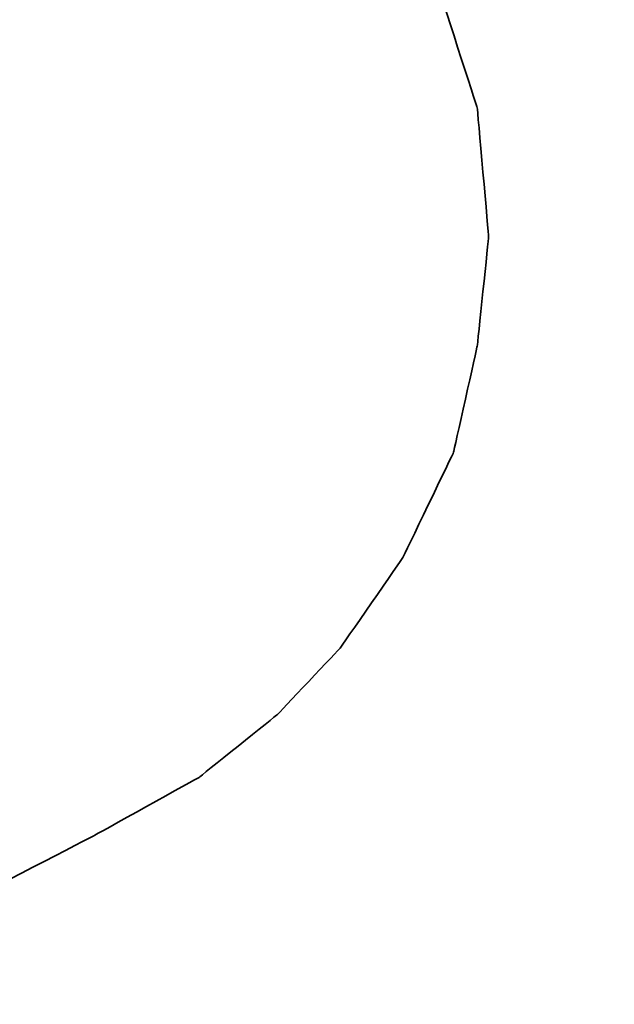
# Model space of a CAD drawing. Header units: inches. Extents: x 32 to 234, y 65 to 170.
# Tile 33 of 49: x 191.411 to 191.876, y 125.08 to 125.849. Entities that reach past the tile are written whole.
import ezdxf

# ---------------------------------------------------------------- set-up
doc = ezdxf.new("R2010")
doc.units = ezdxf.units.IN
doc.layers.add('DIM', color=4, linetype='Continuous')
doc.layers.add('layer 1', color=7, linetype='Continuous')

# ---------------------------------------------------------------- blocks, each defined once
blk = doc.blocks.new('TBI MOTION logo(完整正式版)')
at = {"layer": 'layer 1', "color": 22, "lineweight": 35}
blk.add_open_spline([(-64.65375, -6.863749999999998), (-64.65375, -6.863749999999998), (-64.84375, -7.296249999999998), (-64.84375, -7.296249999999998), (-64.84375, -7.296249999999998), (-64.84375, -7.296249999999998), (-64.86875, -7.34375), (-64.86875, -7.34375), (-64.86875, -7.34375), (-64.86875, -7.34375), (-64.86875, -7.36875), (-64.86875, -7.36875), (-64.86875, -7.36875), (-64.86875, -7.36875), (-65.15375, -7.653749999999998), (-65.15375, -7.653749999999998), (-65.15375, -7.653749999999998), (-65.15375, -7.653749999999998), (-65.17875, -7.653749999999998), (-65.17875, -7.653749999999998), (-65.17875, -7.653749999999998), (-65.17875, -7.653749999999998), (-65.20375, -7.678749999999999), (-65.20375, -7.678749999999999), (-65.20375, -7.678749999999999), (-65.20375, -7.678749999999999), (-65.58875, -7.871249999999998), (-65.58875, -7.871249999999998), (-65.58875, -7.871249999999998), (-65.58875, -7.871249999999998), (-65.63375, -7.871249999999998), (-65.63375, -7.871249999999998), (-65.63375, -7.871249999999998), (-65.63375, -7.871249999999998), (-65.65875, -7.893749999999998), (-65.65875, -7.893749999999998), (-65.65875, -7.893749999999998), (-65.65875, -7.893749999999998), (-66.09375, -7.943749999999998), (-66.09375, -7.943749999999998), (-66.09375, -7.943749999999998), (-66.09375, -7.943749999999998), (-66.11375, -7.943749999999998), (-66.11375, -7.943749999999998), (-66.11375, -7.943749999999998), (-66.11375, -7.943749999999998), (-66.16375, -7.943749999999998), (-66.16375, -7.943749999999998), (-66.16375, -7.943749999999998), (-66.16375, -7.943749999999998), (-66.30875, -7.943749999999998), (-66.30875, -7.943749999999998), (-66.30875, -7.943749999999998), (-66.30875, -7.943749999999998), (-66.69375, -7.943749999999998), (-66.69375, -7.943749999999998), (-66.69375, -7.943749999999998), (-66.69375, -7.943749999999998), (-67.07375, -7.943749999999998), (-67.07375, -7.943749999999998), (-67.07375, -7.943749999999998), (-67.07375, -7.943749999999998), (-67.12375, -7.943749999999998), (-67.12375, -7.943749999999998), (-67.12375, -7.943749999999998), (-67.12375, -7.943749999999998), (-67.12375, -7.966249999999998), (-67.12375, -7.966249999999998), (-67.12375, -7.966249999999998), (-67.12375, -7.966249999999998), (-67.14875, -7.991249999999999), (-67.14875, -7.991249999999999), (-67.14875, -7.991249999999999), (-67.14875, -7.991249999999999), (-67.24375, -8.34875), (-67.24375, -8.34875), (-67.24375, -8.34875), (-67.24375, -8.34875), (-67.31374999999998, -8.68625), (-67.31374999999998, -8.68625), (-67.31374999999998, -8.68625), (-67.31374999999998, -8.68625), (-67.26874999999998, -8.68625), (-67.26874999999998, -8.68625), (-67.26874999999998, -8.68625), (-67.26874999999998, -8.68625), (-67.07375, -8.68625), (-67.07375, -8.68625), (-67.07375, -8.68625), (-67.07375, -8.68625), (-66.54875, -8.68625), (-66.54875, -8.68625), (-66.54875, -8.68625), (-66.54875, -8.68625), (-65.82625, -8.68625), (-65.82625, -8.68625), (-65.82625, -8.68625), (-65.82625, -8.68625), (-65.01375, -8.68625), (-65.01375, -8.68625), (-65.01375, -8.68625), (-65.01375, -8.68625), (-64.05375, -8.68625), (-64.05375, -8.68625), (-64.05375, -8.68625), (-64.05375, -8.68625), (-62.08375, -8.68625), (-62.08375, -8.68625), (-62.08375, -8.68625), (-62.08375, -8.68625), (-60.06875, -8.68625), (-60.06875, -8.68625), (-60.06875, -8.68625), (-60.06875, -8.68625), (-59.10875, -8.68625), (-59.10875, -8.68625), (-59.10875, -8.68625), (-59.10875, -8.68625), (-58.29375, -8.68625), (-58.29375, -8.68625), (-58.29375, -8.68625), (-58.29375, -8.68625), (-57.57374999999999, -8.68625), (-57.57374999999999, -8.68625), (-57.57374999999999, -8.68625), (-57.57374999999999, -8.68625), (-57.04875, -8.68625), (-57.04875, -8.68625), (-57.04875, -8.68625), (-57.04875, -8.68625), (-56.85375, -8.68625), (-56.85375, -8.68625), (-56.85375, -8.68625), (-56.85375, -8.68625), (-56.70875, -8.68625), (-56.70875, -8.68625), (-56.70875, -8.68625), (-56.70875, -8.68625), (-56.61375, -8.68625), (-56.61375, -8.68625), (-56.61375, -8.68625), (-56.61375, -8.68625), (-56.56875, -8.68625), (-56.56875, -8.68625), (-56.56875, -8.68625), (-56.56875, -8.68625), (-55.65375, -8.638749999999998), (-55.65375, -8.638749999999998), (-55.65375, -8.638749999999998), (-55.65375, -8.638749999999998), (-54.76874999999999, -8.51875), (-54.76874999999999, -8.51875), (-54.76874999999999, -8.51875), (-54.76874999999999, -8.51875), (-53.90375, -8.30375), (-53.90375, -8.30375), (-53.90375, -8.30375), (-53.90375, -8.30375), (-53.08875, -8.03875), (-53.08875, -8.03875), (-53.08875, -8.03875), (-53.08875, -8.03875), (-52.34375, -7.653749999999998), (-52.34375, -7.653749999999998), (-52.34375, -7.653749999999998), (-52.34375, -7.653749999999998), (-51.69875, -7.296249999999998), (-51.69875, -7.296249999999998), (-51.69875, -7.296249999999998), (-51.69875, -7.296249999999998), (-51.21875, -6.911249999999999), (-51.21875, -6.911249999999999), (-51.21875, -6.911249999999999), (-51.21875, -6.911249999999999), (-50.83375, -6.50375), (-50.83375, -6.50375), (-50.83375, -6.50375), (-50.83375, -6.50375), (-50.44875, -5.94875), (-50.44875, -5.94875), (-50.44875, -5.94875), (-50.44875, -5.94875), (-50.13875, -5.303749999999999), (-50.13875, -5.303749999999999), (-50.13875, -5.303749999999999), (-50.13875, -5.303749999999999), (-49.99375, -4.653749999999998), (-49.99375, -4.653749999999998), (-49.99375, -4.653749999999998), (-49.99375, -4.653749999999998), (-49.92375, -3.98375), (-49.92375, -3.98375), (-49.92375, -3.98375), (-49.92375, -3.98375), (-49.99375, -3.19374), (-49.99375, -3.19374), (-49.99375, -3.19374), (-49.99375, -3.19374), (-50.23374, -2.44874), (-50.23374, -2.44874), (-50.23374, -2.44874), (-50.23374, -2.44874), (-50.59375, -1.87374), (-50.59375, -1.87374), (-50.59375, -1.87374), (-50.59375, -1.87374), (-51.09875, -1.31874), (-51.09875, -1.31874), (-51.09875, -1.31874), (-51.09875, -1.31874), (-51.74375, -0.81875), (-51.74375, -0.81875), (-51.74375, -0.81875), (-51.74375, -0.81875), (-52.53875, -0.48125), (-52.53875, -0.48125), (-52.53875, -0.48125), (-52.53875, -0.48125), (-53.47375, -0.21875), (-53.47375, -0.21875), (-53.47375, -0.21875), (-53.47375, -0.21875), (-54.52875, -0.04874), (-54.52875, -0.04874), (-54.52875, -0.04874), (-54.52875, -0.04874), (-55.65375, 0.12125), (-55.65375, 0.12125), (-55.65375, 0.12125), (-55.65375, 0.12125), (-54.50375, 0.28624), (-54.50375, 0.28624), (-54.50375, 0.28624), (-54.50375, 0.28624), (-53.83375, 0.38124), (-53.83375, 0.38124), (-53.83375, 0.38124), (-53.83375, 0.38124), (-53.18375, 0.50125), (-53.18375, 0.50125), (-53.18375, 0.50125), (-53.18375, 0.50125), (-52.55875, 0.6687400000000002), (-52.55875, 0.6687400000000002), (-52.55875, 0.6687400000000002), (-52.55875, 0.6687400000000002), (-52.03375, 0.86124), (-52.03375, 0.86124), (-52.03375, 0.86124), (-52.03375, 0.86124), (-51.50374, 1.031239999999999), (-51.50374, 1.031239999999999), (-51.50374, 1.031239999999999), (-51.50374, 1.031239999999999), (-51.09875, 1.271249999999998), (-51.09875, 1.271249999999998), (-51.09875, 1.271249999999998), (-51.09875, 1.271249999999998), (-50.71374999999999, 1.48624), (-50.71374999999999, 1.48624), (-50.71374999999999, 1.48624), (-50.71374999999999, 1.48624), (-50.37625, 1.77625), (-50.37625, 1.77625), (-50.37625, 1.77625), (-50.37625, 1.77625), (-49.82375, 2.37625), (-49.82375, 2.37625), (-49.82375, 2.37625), (-49.82375, 2.37625), (-49.41875, 2.996249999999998), (-49.41875, 2.996249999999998), (-49.41875, 2.996249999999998), (-49.41875, 2.996249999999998), (-49.22375, 3.766249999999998), (-49.22375, 3.766249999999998), (-49.22375, 3.766249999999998), (-49.22375, 3.766249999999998), (-49.15375, 4.50874), (-49.15375, 4.50874), (-49.15375, 4.50874), (-49.15375, 4.50874), (-49.20374999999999, 5.251249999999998), (-49.20374999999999, 5.251249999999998), (-49.20374999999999, 5.251249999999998), (-49.20374999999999, 5.251249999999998), (-49.41875, 5.926249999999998), (-49.41875, 5.926249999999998), (-49.41875, 5.926249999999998), (-49.41875, 5.926249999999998), (-49.77875, 6.47625), (-49.77875, 6.47625), (-49.77875, 6.47625), (-49.77875, 6.47625), (-50.33125, 7.026239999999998), (-50.33125, 7.026239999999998), (-50.33125, 7.026239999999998), (-50.33125, 7.026239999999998), (-51.00125, 7.43625), (-51.00125, 7.43625), (-51.00125, 7.43625), (-51.00125, 7.43625), (-51.79375, 7.72625), (-51.79375, 7.72625), (-51.79375, 7.72625), (-51.79375, 7.72625), (-52.72874999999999, 7.891239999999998), (-52.72874999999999, 7.891239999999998), (-52.72874999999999, 7.891239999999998), (-52.72874999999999, 7.891239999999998), (-53.83375, 7.98625), (-53.83375, 7.98625), (-53.83375, 7.98625), (-53.83375, 7.98625), (-53.92875, 7.98625), (-53.92875, 7.98625), (-53.92875, 7.98625), (-53.92875, 7.98625), (-54.26375, 7.98625), (-54.26375, 7.98625), (-54.26375, 7.98625), (-54.26375, 7.98625), (-54.74375, 7.98625), (-54.74375, 7.98625), (-54.74375, 7.98625), (-54.74375, 7.98625), (-55.36875, 7.98625), (-55.36875, 7.98625), (-55.36875, 7.98625), (-55.36875, 7.98625), (-56.13375, 7.98625), (-56.13375, 7.98625), (-56.13375, 7.98625), (-56.13375, 7.98625), (-56.94874999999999, 7.98625), (-56.94874999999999, 7.98625), (-56.94874999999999, 7.98625), (-56.94874999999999, 7.98625), (-58.77625, 7.98625), (-58.77625, 7.98625), (-58.77625, 7.98625), (-58.77625, 7.98625), (-60.59875, 7.98625), (-60.59875, 7.98625), (-60.59875, 7.98625), (-60.59875, 7.98625), (-61.41375, 7.98625), (-61.41375, 7.98625), (-61.41375, 7.98625), (-61.41375, 7.98625), (-62.17875, 7.98625), (-62.17875, 7.98625), (-62.17875, 7.98625), (-62.17875, 7.98625), (-62.80375, 7.98625), (-62.80375, 7.98625), (-62.80375, 7.98625), (-62.80375, 7.98625), (-63.30625, 7.98625), (-63.30625, 7.98625), (-63.30625, 7.98625), (-63.30625, 7.98625), (-63.57375, 7.98625), (-63.57375, 7.98625), (-63.57375, 7.98625), (-63.57375, 7.98625), (-63.57375, 7.96375), (-63.57375, 7.96375), (-63.57375, 7.96375), (-63.57375, 7.96375), (-63.59875, 7.94125), (-63.59875, 7.94125), (-63.59875, 7.94125), (-63.59875, 7.94125), (-63.69375, 7.55625), (-63.69375, 7.55625), (-63.69375, 7.55625), (-63.69375, 7.55625), (-63.76375, 7.246239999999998), (-63.76375, 7.246239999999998), (-63.76375, 7.246239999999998), (-63.76375, 7.246239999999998), (-63.23875000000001, 7.246239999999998), (-63.23875000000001, 7.246239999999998), (-63.23875000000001, 7.246239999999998), (-63.23875000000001, 7.246239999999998), (-62.75875, 7.246239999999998), (-62.75875, 7.246239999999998), (-62.75875, 7.246239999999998), (-62.75875, 7.246239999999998), (-62.61124999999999, 7.246239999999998), (-62.61124999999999, 7.246239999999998), (-62.61124999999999, 7.246239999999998), (-62.61124999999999, 7.246239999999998), (-62.56624999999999, 7.246239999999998), (-62.56624999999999, 7.246239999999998), (-62.56624999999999, 7.246239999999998), (-62.56624999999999, 7.246239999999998), (-62.22875, 7.246239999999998), (-62.22875, 7.246239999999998), (-62.22875, 7.246239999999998), (-62.22875, 7.246239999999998), (-62.20375, 7.246239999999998), (-62.20375, 7.246239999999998), (-62.20375, 7.246239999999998), (-62.20375, 7.246239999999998), (-62.17875, 7.21875), (-62.17875, 7.21875), (-62.17875, 7.21875), (-62.17875, 7.21875), (-61.96374999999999, 7.171249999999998), (-61.96374999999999, 7.171249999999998), (-61.96374999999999, 7.171249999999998), (-61.96374999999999, 7.171249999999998), (-61.72375, 7.126239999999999), (-61.72375, 7.126239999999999), (-61.72375, 7.126239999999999), (-61.72375, 7.126239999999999), (-61.70374999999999, 7.126239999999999), (-61.70374999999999, 7.126239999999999), (-61.70374999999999, 7.126239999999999), (-61.70374999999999, 7.126239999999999), (-61.55875, 7.076239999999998), (-61.55875, 7.076239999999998), (-61.55875, 7.076239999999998), (-61.55875, 7.076239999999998), (-61.50875, 7.076239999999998), (-61.50875, 7.076239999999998), (-61.50875, 7.076239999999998), (-61.50875, 7.076239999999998), (-61.48375, 7.026239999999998), (-61.48375, 7.026239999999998), (-61.48375, 7.026239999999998), (-61.48375, 7.026239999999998), (-61.31875, 6.83375), (-61.31875, 6.83375), (-61.31875, 6.83375), (-61.31875, 6.83375), (-61.29375, 6.81125), (-61.29375, 6.81125), (-61.29375, 6.81125), (-61.29375, 6.81125), (-61.29375, 6.786249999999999), (-61.29375, 6.786249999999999), (-61.29375, 6.786249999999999), (-61.29375, 6.786249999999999), (-61.19875, 6.50124), (-61.19875, 6.50124), (-61.19875, 6.50124), (-61.19875, 6.50124), (-61.17375, 6.45124), (-61.17375, 6.45124), (-61.17375, 6.45124), (-61.17375, 6.45124), (-61.19875, 6.40625), (-61.19875, 6.40625), (-61.19875, 6.40625), (-61.19875, 6.40625), (-61.26875, 5.99624), (-61.26875, 5.99624), (-61.26875, 5.99624), (-61.26875, 5.99624), (-61.26875, 5.85125), (-61.26875, 5.85125), (-61.26875, 5.85125), (-61.26875, 5.85125), (-61.26875, 5.826249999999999), (-61.26875, 5.826249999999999), (-61.26875, 5.826249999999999), (-61.26875, 5.826249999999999), (-61.29375, 5.80625), (-61.29375, 5.80625), (-61.29375, 5.80625), (-61.29375, 5.80625), (-61.34125, 5.661249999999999), (-61.34125, 5.661249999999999), (-61.34125, 5.661249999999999), (-61.34125, 5.661249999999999), (-61.41375, 5.44625), (-61.41375, 5.44625), (-61.41375, 5.44625), (-61.41375, 5.44625), (-61.48375, 5.15625), (-61.48375, 5.15625), (-61.48375, 5.15625), (-61.48375, 5.15625), (-61.58375, 4.82124), (-61.58375, 4.82124), (-61.58375, 4.82124), (-61.58375, 4.82124), (-61.79875, 4.00375), (-61.79875, 4.00375), (-61.79875, 4.00375), (-61.79875, 4.00375), (-62.05875, 2.996249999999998), (-62.05875, 2.996249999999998), (-62.05875, 2.996249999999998), (-62.05875, 2.996249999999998), (-62.34875, 1.916249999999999), (-62.34875, 1.916249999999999), (-62.34875, 1.916249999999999), (-62.34875, 1.916249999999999), (-62.97375, -0.41124), (-62.97375, -0.41124), (-62.97375, -0.41124), (-62.97375, -0.41124), (-63.59875, -2.75875), (-63.59875, -2.75875), (-63.59875, -2.75875), (-63.59875, -2.75875), (-63.88374999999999, -3.863739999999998), (-63.88374999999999, -3.863739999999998), (-63.88374999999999, -3.863739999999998), (-63.88374999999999, -3.863739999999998), (-64.14875, -4.823739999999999), (-64.14875, -4.823739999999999), (-64.14875, -4.823739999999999), (-64.14875, -4.823739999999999), (-64.36375, -5.64125), (-64.36375, -5.64125), (-64.36375, -5.64125), (-64.36375, -5.64125), (-64.43625, -5.97625), (-64.43625, -5.97625), (-64.43625, -5.97625), (-64.43625, -5.97625), (-64.50875, -6.286249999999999), (-64.50875, -6.286249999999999), (-64.50875, -6.286249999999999), (-64.50875, -6.286249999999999), (-64.50875, -6.308749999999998), (-64.50875, -6.308749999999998), (-64.50875, -6.308749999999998), (-64.50875, -6.308749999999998), (-64.57875, -6.50375), (-64.57875, -6.50375), (-64.57875, -6.50375), (-64.57875, -6.50375), (-64.62875, -6.69625), (-64.62875, -6.69625), (-64.62875, -6.69625), (-64.62875, -6.69625), (-64.62875, -6.768749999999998), (-64.62875, -6.768749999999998), (-64.62875, -6.768749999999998), (-64.62875, -6.768749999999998), (-64.62875, -6.813749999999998), (-64.62875, -6.813749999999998), (-64.62875, -6.813749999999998), (-64.62875, -6.813749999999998), (-64.62875, -6.83875), (-64.62875, -6.83875), (-64.62875, -6.83875), (-64.62875, -6.83875), (-64.65375, -6.863749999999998), (-64.65375, -6.863749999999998)], degree=3, knots=[0, 0, 0, 0, 0.0071942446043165, 0.0071942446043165, 0.0071942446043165, 0.0071942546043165, 0.0143884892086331, 0.0143884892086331, 0.0143884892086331, 0.0143884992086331, 0.0215827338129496, 0.0215827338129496, 0.0215827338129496, 0.0215827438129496, 0.0287769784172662, 0.0287769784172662, 0.0287769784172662, 0.0287769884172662, 0.0359712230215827, 0.0359712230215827, 0.0359712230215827, 0.0359712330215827, 0.0431654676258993, 0.0431654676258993, 0.0431654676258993, 0.0431654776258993, 0.0503597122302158, 0.0503597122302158, 0.0503597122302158, 0.0503597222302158, 0.0575539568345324, 0.0575539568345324, 0.0575539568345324, 0.0575539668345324, 0.0647482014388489, 0.0647482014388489, 0.0647482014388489, 0.0647482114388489, 0.0719424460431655, 0.0719424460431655, 0.0719424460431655, 0.0719424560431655, 0.079136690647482, 0.079136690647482, 0.079136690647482, 0.079136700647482, 0.0863309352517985, 0.0863309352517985, 0.0863309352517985, 0.0863309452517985, 0.0935251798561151, 0.0935251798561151, 0.0935251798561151, 0.0935251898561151, 0.1007194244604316, 0.1007194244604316, 0.1007194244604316, 0.1007194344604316, 0.1079136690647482, 0.1079136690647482, 0.1079136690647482, 0.1079136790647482, 0.1151079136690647, 0.1151079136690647, 0.1151079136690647, 0.1151079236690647, 0.1223021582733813, 0.1223021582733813, 0.1223021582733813, 0.1223021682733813, 0.1294964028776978, 0.1294964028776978, 0.1294964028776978, 0.1294964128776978, 0.1366906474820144, 0.1366906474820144, 0.1366906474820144, 0.1366906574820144, 0.1438848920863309, 0.1438848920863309, 0.1438848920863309, 0.1438849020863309, 0.1510791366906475, 0.1510791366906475, 0.1510791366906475, 0.1510791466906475, 0.158273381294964, 0.158273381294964, 0.158273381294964, 0.158273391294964, 0.1654676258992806, 0.1654676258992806, 0.1654676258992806, 0.1654676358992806, 0.1726618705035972, 0.1726618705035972, 0.1726618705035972, 0.1726618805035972, 0.1798561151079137, 0.1798561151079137, 0.1798561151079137, 0.1798561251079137, 0.1870503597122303, 0.1870503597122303, 0.1870503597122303, 0.1870503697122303, 0.1942446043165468, 0.1942446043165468, 0.1942446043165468, 0.1942446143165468, 0.2014388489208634, 0.2014388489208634, 0.2014388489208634, 0.2014388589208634, 0.2086330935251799, 0.2086330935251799, 0.2086330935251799, 0.2086331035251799, 0.2158273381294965, 0.2158273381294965, 0.2158273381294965, 0.2158273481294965, 0.2230215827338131, 0.2230215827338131, 0.2230215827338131, 0.2230215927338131, 0.2302158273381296, 0.2302158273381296, 0.2302158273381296, 0.2302158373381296, 0.2374100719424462, 0.2374100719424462, 0.2374100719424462, 0.2374100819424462, 0.2446043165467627, 0.2446043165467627, 0.2446043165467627, 0.2446043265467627, 0.2517985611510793, 0.2517985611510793, 0.2517985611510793, 0.2517985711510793, 0.2589928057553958, 0.2589928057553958, 0.2589928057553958, 0.2589928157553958, 0.2661870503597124, 0.2661870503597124, 0.2661870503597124, 0.2661870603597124, 0.273381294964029, 0.273381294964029, 0.273381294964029, 0.273381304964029, 0.2805755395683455, 0.2805755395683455, 0.2805755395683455, 0.2805755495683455, 0.2877697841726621, 0.2877697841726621, 0.2877697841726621, 0.2877697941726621, 0.2949640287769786, 0.2949640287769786, 0.2949640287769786, 0.2949640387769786, 0.3021582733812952, 0.3021582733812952, 0.3021582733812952, 0.3021582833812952, 0.3093525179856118, 0.3093525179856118, 0.3093525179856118, 0.3093525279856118, 0.3165467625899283, 0.3165467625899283, 0.3165467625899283, 0.3165467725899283, 0.3237410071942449, 0.3237410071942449, 0.3237410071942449, 0.3237410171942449, 0.3309352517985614, 0.3309352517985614, 0.3309352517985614, 0.3309352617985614, 0.338129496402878, 0.338129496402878, 0.338129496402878, 0.338129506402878, 0.3453237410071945, 0.3453237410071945, 0.3453237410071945, 0.3453237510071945, 0.3525179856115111, 0.3525179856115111, 0.3525179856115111, 0.3525179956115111, 0.3597122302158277, 0.3597122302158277, 0.3597122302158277, 0.3597122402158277, 0.3669064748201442, 0.3669064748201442, 0.3669064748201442, 0.3669064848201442, 0.3741007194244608, 0.3741007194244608, 0.3741007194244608, 0.3741007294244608, 0.3812949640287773, 0.3812949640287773, 0.3812949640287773, 0.3812949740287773, 0.3884892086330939, 0.3884892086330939, 0.3884892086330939, 0.3884892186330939, 0.3956834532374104, 0.3956834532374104, 0.3956834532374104, 0.3956834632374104, 0.4028776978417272, 0.4028776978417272, 0.4028776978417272, 0.4028777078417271, 0.4100719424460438, 0.4100719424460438, 0.4100719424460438, 0.4100719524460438, 0.4172661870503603, 0.4172661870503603, 0.4172661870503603, 0.4172661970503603, 0.4244604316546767, 0.4244604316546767, 0.4244604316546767, 0.4244604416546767, 0.4316546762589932, 0.4316546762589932, 0.4316546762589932, 0.4316546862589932, 0.4388489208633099, 0.4388489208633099, 0.4388489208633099, 0.43884893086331, 0.4460431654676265, 0.4460431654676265, 0.4460431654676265, 0.4460431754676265, 0.453237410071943, 0.453237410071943, 0.453237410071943, 0.4532374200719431, 0.4604316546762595, 0.4604316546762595, 0.4604316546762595, 0.4604316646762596, 0.467625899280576, 0.467625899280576, 0.467625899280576, 0.467625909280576, 0.4748201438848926, 0.4748201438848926, 0.4748201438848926, 0.4748201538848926, 0.4820143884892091, 0.4820143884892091, 0.4820143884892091, 0.4820143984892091, 0.4892086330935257, 0.4892086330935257, 0.4892086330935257, 0.4892086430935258, 0.4964028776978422, 0.4964028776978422, 0.4964028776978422, 0.4964028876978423, 0.5035971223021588, 0.5035971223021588, 0.5035971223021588, 0.5035971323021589, 0.5107913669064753, 0.5107913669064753, 0.5107913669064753, 0.5107913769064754, 0.5179856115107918, 0.5179856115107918, 0.5179856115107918, 0.5179856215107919, 0.5251798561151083, 0.5251798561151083, 0.5251798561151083, 0.5251798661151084, 0.5323741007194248, 0.5323741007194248, 0.5323741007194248, 0.5323741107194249, 0.5395683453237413, 0.5395683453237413, 0.5395683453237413, 0.5395683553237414, 0.5467625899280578, 0.5467625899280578, 0.5467625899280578, 0.5467625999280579, 0.5539568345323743, 0.5539568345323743, 0.5539568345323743, 0.5539568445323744, 0.5611510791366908, 0.5611510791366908, 0.5611510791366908, 0.5611510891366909, 0.5683453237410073, 0.5683453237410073, 0.5683453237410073, 0.5683453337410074, 0.5755395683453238, 0.5755395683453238, 0.5755395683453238, 0.5755395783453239, 0.5827338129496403, 0.5827338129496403, 0.5827338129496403, 0.5827338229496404, 0.5899280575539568, 0.5899280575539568, 0.5899280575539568, 0.5899280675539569, 0.5971223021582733, 0.5971223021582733, 0.5971223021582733, 0.5971223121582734, 0.60431654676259, 0.60431654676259, 0.60431654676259, 0.6043165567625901, 0.6115107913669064, 0.6115107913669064, 0.6115107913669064, 0.6115108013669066, 0.618705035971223, 0.618705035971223, 0.618705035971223, 0.6187050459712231, 0.6258992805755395, 0.6258992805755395, 0.6258992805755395, 0.6258992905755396, 0.633093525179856, 0.633093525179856, 0.633093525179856, 0.6330935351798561, 0.6402877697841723, 0.6402877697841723, 0.6402877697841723, 0.6402877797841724, 0.6474820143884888, 0.6474820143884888, 0.6474820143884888, 0.6474820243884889, 0.6546762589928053, 0.6546762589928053, 0.6546762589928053, 0.6546762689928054, 0.6618705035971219, 0.6618705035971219, 0.6618705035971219, 0.6618705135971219, 0.6690647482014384, 0.6690647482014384, 0.6690647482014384, 0.6690647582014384, 0.6762589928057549, 0.6762589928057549, 0.6762589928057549, 0.6762590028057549, 0.6834532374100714, 0.6834532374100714, 0.6834532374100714, 0.6834532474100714, 0.6906474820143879, 0.6906474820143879, 0.6906474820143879, 0.6906474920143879, 0.6978417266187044, 0.6978417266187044, 0.6978417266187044, 0.6978417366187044, 0.7050359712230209, 0.7050359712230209, 0.7050359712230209, 0.7050359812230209, 0.7122302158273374, 0.7122302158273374, 0.7122302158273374, 0.7122302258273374, 0.7194244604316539, 0.7194244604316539, 0.7194244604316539, 0.7194244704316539, 0.7266187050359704, 0.7266187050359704, 0.7266187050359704, 0.7266187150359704, 0.7338129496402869, 0.7338129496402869, 0.7338129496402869, 0.7338129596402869, 0.7410071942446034, 0.7410071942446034, 0.7410071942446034, 0.7410072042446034, 0.7482014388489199, 0.7482014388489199, 0.7482014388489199, 0.7482014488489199, 0.7553956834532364, 0.7553956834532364, 0.7553956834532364, 0.7553956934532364, 0.7625899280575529, 0.7625899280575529, 0.7625899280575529, 0.7625899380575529, 0.7697841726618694, 0.7697841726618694, 0.7697841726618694, 0.7697841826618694, 0.7769784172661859, 0.7769784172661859, 0.7769784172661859, 0.7769784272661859, 0.7841726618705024, 0.7841726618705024, 0.7841726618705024, 0.7841726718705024, 0.7913669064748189, 0.7913669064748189, 0.7913669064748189, 0.7913669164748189, 0.7985611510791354, 0.7985611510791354, 0.7985611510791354, 0.7985611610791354, 0.8057553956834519, 0.8057553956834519, 0.8057553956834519, 0.8057554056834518, 0.8129496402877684, 0.8129496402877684, 0.8129496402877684, 0.8129496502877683, 0.8201438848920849, 0.8201438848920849, 0.8201438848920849, 0.820143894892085, 0.8273381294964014, 0.8273381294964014, 0.8273381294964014, 0.8273381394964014, 0.8345323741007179, 0.8345323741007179, 0.8345323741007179, 0.834532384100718, 0.8417266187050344, 0.8417266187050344, 0.8417266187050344, 0.8417266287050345, 0.8489208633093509, 0.8489208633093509, 0.8489208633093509, 0.848920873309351, 0.8561151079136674, 0.8561151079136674, 0.8561151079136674, 0.8561151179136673, 0.8633093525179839, 0.8633093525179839, 0.8633093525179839, 0.8633093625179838, 0.8705035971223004, 0.8705035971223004, 0.8705035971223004, 0.8705036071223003, 0.8776978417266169, 0.8776978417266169, 0.8776978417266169, 0.8776978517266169, 0.8848920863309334, 0.8848920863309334, 0.8848920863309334, 0.8848920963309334, 0.8920863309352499, 0.8920863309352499, 0.8920863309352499, 0.8920863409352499, 0.8992805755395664, 0.8992805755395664, 0.8992805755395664, 0.8992805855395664, 0.9064748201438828, 0.9064748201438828, 0.9064748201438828, 0.9064748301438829, 0.9136690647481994, 0.9136690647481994, 0.9136690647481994, 0.9136690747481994, 0.9208633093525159, 0.9208633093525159, 0.9208633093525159, 0.9208633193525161, 0.9280575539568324, 0.9280575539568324, 0.9280575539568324, 0.9280575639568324, 0.9352517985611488, 0.9352517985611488, 0.9352517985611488, 0.9352518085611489, 0.9424460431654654, 0.9424460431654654, 0.9424460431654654, 0.9424460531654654, 0.9496402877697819, 0.9496402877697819, 0.9496402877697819, 0.9496402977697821, 0.9568345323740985, 0.9568345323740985, 0.9568345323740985, 0.9568345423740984, 0.9640287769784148, 0.9640287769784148, 0.9640287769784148, 0.9640287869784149, 0.9712230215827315, 0.9712230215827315, 0.9712230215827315, 0.9712230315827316, 0.978417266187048, 0.978417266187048, 0.978417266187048, 0.9784172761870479, 0.9856115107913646, 0.9856115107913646, 0.9856115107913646, 0.9856115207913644, 0.9928057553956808, 0.9928057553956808, 0.9928057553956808, 0.9928057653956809, 1, 1, 1, 1], dxfattribs=at)

msp = doc.modelspace()

# ---------------------------------------------------------------- block references
at = {"layer": 'DIM', "xscale": 0.1275750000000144, "yscale": 0.1275750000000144, "zscale": 0.1275750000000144}
msp.add_blockref('TBI MOTION logo(完整正式版)', (198.1465671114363, 126.1876841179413), dxfattribs=at)

doc.saveas('drawing.dxf')
